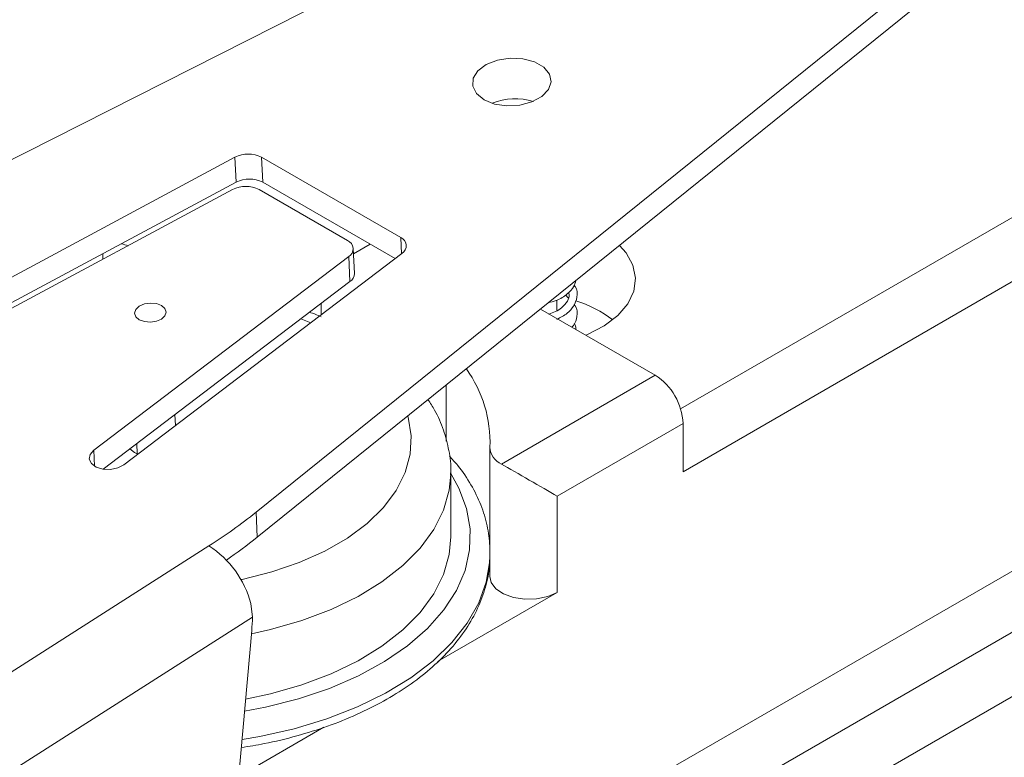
# Model space of a CAD drawing. Header units: millimetres. Extents: x 2171 to 2591, y 1134 to 1431.
# Tile 16 of 18: x 2499 to 2524, y 1333 to 1352. Entities that reach past the tile are written whole.
import ezdxf

# ---------------------------------------------------------------- set-up
doc = ezdxf.new("R2010")
doc.units = ezdxf.units.MM
doc.layers.add('main', color=5, linetype='Continuous', lineweight=50)

msp = doc.modelspace()

# ---------------------------------------------------------------- linework, layer by layer
at = {"layer": 'main', "lineweight": 20}
for p, q in [((2516.785, 1357.196), (2493.664, 1345.485)), ((2504.824, 1339.042), (2522.949, 1353.638)), ((2504.854, 1338.407), (2522.978, 1353.003)), ((2534.762, 1352.725), (2515.608, 1341.668)), ((2535.469, 1351.501), (2515.67, 1340.071)), ((2504.29, 1348.058), (2495.815, 1343.512)), ((2504.319, 1347.423), (2504.29, 1348.058)), ((2508.499, 1346.018), (2504.963, 1348.059)), ((2504.993, 1347.424), (2504.963, 1348.059)), ((2496.05, 1342.987), (2504.319, 1347.423)), ((2504.993, 1347.424), (2508.359, 1345.481)), ((2496.455, 1343.065), (2504.229, 1347.235)), ((2504.903, 1347.236), (2507.147, 1345.941)), ((2508.518, 1345.601), (2508.499, 1346.018)), ((2507.72, 1345.85), (2507.299, 1345.607)), ((2507.178, 1345.533), (2500.701, 1340.614)), ((2500.936, 1345.608), (2500.936, 1345.468)), ((2501.469, 1340.248), (2508.53, 1345.61)), ((2507.207, 1344.897), (2507.178, 1345.533)), ((2507.323, 1345.104), (2507.293, 1345.739)), ((2500.938, 1340.136), (2507.207, 1344.897)), ((2512.755, 1344.484), (2512.687, 1344.562)), ((2506.476, 1344.05), (2506.476, 1344.342)), ((2512.463, 1344.159), (2512.463, 1344.427)), ((2535.469, 1344.152), (2496.932, 1321.905)), ((2514.963, 1342.521), (2512.05, 1344.202)), ((2506.213, 1343.851), (2505.966, 1343.954)), ((2536.813, 1343.376), (2498.276, 1321.129)), ((2511.058, 1340.266), (2514.963, 1342.521)), ((2509.658, 1340.849), (2509.658, 1342.276)), ((2537.52, 1342.152), (2498.983, 1319.904)), ((2502.775, 1341.24), (2502.762, 1341.521)), ((2515.67, 1341.296), (2512.472, 1339.449)), ((2515.67, 1340.071), (2515.67, 1341.296)), ((2501.795, 1340.787), (2501.807, 1340.527)), ((2500.72, 1340.213), (2500.701, 1340.614)), ((2510.765, 1340.674), (2510.765, 1337.408)), ((2509.771, 1340.051), (2509.77, 1340.006)), ((2509.771, 1338.418), (2509.771, 1340.051)), ((2512.472, 1339.449), (2512.472, 1337)), ((2504.824, 1339.042), (2504.854, 1338.407)), ((2497.206, 1334.09), (2503.629, 1338.187)), ((2512.472, 1337), (2509.437, 1335.248)), ((2504.734, 1336.376), (2504.692, 1336.722)), ((2498.322, 1332.287), (2504.734, 1336.376)), ((2504.715, 1336.042), (2504.199, 1330.201)), ((2506.546, 1333.579), (2504.387, 1332.333))]:
    msp.add_line(p, q, dxfattribs=at)
at = {"layer": 'main', "lineweight": 20, "flags": 128}
for points in [[(2510.615, 1349.516), (2510.882, 1349.408), (2511.198, 1349.36), (2511.526, 1349.378), (2511.833, 1349.46), (2512.084, 1349.597), (2512.252, 1349.773), (2512.319, 1349.971), (2512.278, 1350.168), (2512.134, 1350.343), (2511.901, 1350.478), (2511.605, 1350.557), (2511.279, 1350.572), (2510.957, 1350.521), (2510.674, 1350.41), (2510.462, 1350.251), (2510.342, 1350.062), (2510.329, 1349.862), (2510.423, 1349.673), (2510.615, 1349.516)], [(2513.201, 1343.538), (2513.245, 1343.556), (2513.671, 1343.777), (2514.017, 1344.04), (2514.269, 1344.337), (2514.42, 1344.656), (2514.463, 1344.985), (2514.396, 1345.314), (2514.223, 1345.629), (2514.058, 1345.819)], [(2502.423, 1344.291), (2502.51, 1344.215), (2502.541, 1344.123), (2502.51, 1344.029), (2502.424, 1343.948), (2502.294, 1343.892), (2502.141, 1343.869), (2501.988, 1343.882), (2501.858, 1343.931), (2501.772, 1344.007), (2501.741, 1344.099), (2501.771, 1344.193), (2501.858, 1344.275), (2501.988, 1344.331), (2502.141, 1344.354), (2502.294, 1344.34), (2502.423, 1344.291)], [(2504.44, 1337.33), (2504.473, 1337.337), (2505.222, 1337.524), (2505.924, 1337.764), (2506.569, 1338.053), (2507.147, 1338.386), (2507.647, 1338.758), (2508.062, 1339.164), (2508.387, 1339.596), (2508.614, 1340.049), (2508.742, 1340.514), (2508.768, 1340.985), (2508.691, 1341.454), (2508.681, 1341.489)], [(2500.701, 1340.614), (2500.608, 1340.507), (2500.587, 1340.388), (2500.643, 1340.276), (2500.765, 1340.188), (2500.937, 1340.136), (2501.131, 1340.13), (2501.318, 1340.169), (2501.469, 1340.248)], [(2501.619, 1340.653), (2501.74, 1340.561), (2501.826, 1340.519)], [(2504.533, 1333.988), (2505.067, 1334.091), (2505.903, 1334.303), (2506.692, 1334.569), (2507.423, 1334.885), (2508.087, 1335.247), (2508.675, 1335.65), (2509.18, 1336.09), (2509.595, 1336.559), (2509.914, 1337.053), (2510.133, 1337.565), (2510.25, 1338.088), (2510.263, 1338.616), (2510.172, 1339.14), (2509.978, 1339.655), (2509.771, 1340.025)], [(2509.77, 1340.006), (2509.73, 1339.602), (2509.586, 1339.096), (2509.339, 1338.604), (2508.993, 1338.131), (2508.553, 1337.686), (2508.024, 1337.273), (2507.415, 1336.9), (2506.733, 1336.571), (2505.989, 1336.291), (2505.192, 1336.063), (2504.707, 1335.956)], [(2504.561, 1334.295), (2505.192, 1334.43), (2505.989, 1334.657), (2506.733, 1334.938), (2507.415, 1335.267), (2508.024, 1335.64), (2508.553, 1336.052), (2508.993, 1336.498), (2509.339, 1336.97), (2509.586, 1337.463), (2509.73, 1337.969), (2509.771, 1338.418)], [(2510.765, 1337.827), (2510.764, 1337.807), (2510.673, 1337.269), (2510.481, 1336.739), (2510.189, 1336.226), (2509.801, 1335.734), (2509.322, 1335.269), (2508.757, 1334.838), (2508.113, 1334.445), (2507.399, 1334.096), (2506.622, 1333.794), (2505.792, 1333.543), (2504.92, 1333.347), (2504.47, 1333.27)], [(2512.472, 1337), (2512.232, 1336.898), (2511.951, 1336.841), (2511.654, 1336.834), (2511.366, 1336.879), (2511.114, 1336.97), (2510.919, 1337.1), (2510.799, 1337.257), (2510.765, 1337.408)]]:
    msp.add_lwpolyline(points, dxfattribs=at)
at = {"layer": 'main', "lineweight": 20}
for centre, radius, start, end in [((2511.412, 1348.015), 1.53, 72.629, 112.7078), ((2504.628, 1347.397), 0.742, 63.15, 117.1121), ((2504.658, 1346.762), 0.742, 63.15, 117.1121), ((2504.567, 1346.574), 0.742, 63.1501, 117.112), ((2508.412, 1345.807), 0.229, 300.803, 67.885), ((2501.882, 1347.188), 1.411, 250.2575, 257.404), ((2507.061, 1345.729), 0.229, 300.8032, 67.8847), ((2507.071, 1345.109), 0.252, 302.7945, 358.7317), ((2512.014, 1341.449), 3.107, 52.9296, 72.5377), ((2507.545, 1340.81), 3.223, 357.9417, 35.5772), ((2514.135, 1341.226), 1.537, 2.6055, 57.3946), ((2511.257, 1340.716), 0.492, 182.4543, 246.1348), ((2496.464, 1349.458), 13.356, 302.4421, 308.7513), ((2496.7, 1348.55), 13.013, 304.5109, 308.7961), ((2502.287, 1336.094), 2.486, 14.6366, 57.326), ((2499.54, 1336.502), 5.195, 354.9219, 358.6157)]:
    msp.add_arc(centre, radius, start, end, dxfattribs=at)
msp.add_ellipse((2511.765, 1339.858), major_axis=(1, -0.577), ratio=0.00007, start_param=0.785439, end_param=2.356235, dxfattribs=at)
for points, knots in [([(2512.246, 1344.36), (2512.314, 1344.377), (2512.51, 1344.424), (2512.723, 1344.571), (2512.9, 1344.75), (2512.934, 1344.872), (2512.949, 1344.926)], [0, 0, 0, 0, 0.178878, 0.51026, 0.783927, 1, 1, 1, 1]), ([(2512.463, 1343.937), (2512.558, 1343.987), (2512.735, 1344.081), (2512.911, 1344.282), (2512.99, 1344.515), (2512.993, 1344.706), (2512.912, 1344.795), (2512.904, 1344.804)], [0, 0, 0, 0, 0.238181, 0.448773, 0.683851, 0.968171, 1, 1, 1, 1]), ([(2512.761, 1344.623), (2512.768, 1344.605), (2512.793, 1344.533), (2512.746, 1344.399), (2512.618, 1344.251), (2512.444, 1344.136), (2512.318, 1344.092), (2512.259, 1344.071)], [0, 0, 0, 0, 0.092049, 0.3614437, 0.6522129, 0.8379254, 1, 1, 1, 1]), ([(2512.849, 1343.741), (2512.863, 1343.756), (2512.94, 1343.838), (2512.984, 1344.027), (2512.993, 1344.216), (2512.912, 1344.305), (2512.904, 1344.314)], [0, 0, 0, 0, 0.089022, 0.47752, 0.947399, 1, 1, 1, 1]), ([(2506.476, 1344.003), (2506.427, 1344.027), (2506.335, 1344.071), (2506.232, 1344.105), (2506.184, 1344.12)], [0, 0, 0, 0, 0.531944, 1, 1, 1, 1]), ([(2512.946, 1343.685), (2512.949, 1343.724), (2512.952, 1343.774), (2512.912, 1343.815), (2512.904, 1343.824)], [0, 0, 0, 0, 0.784995, 1, 1, 1, 1]), ([(2509.765, 1339.994), (2509.767, 1340.018), (2509.786, 1340.222), (2509.732, 1340.607), (2509.597, 1341.134), (2509.413, 1341.569), (2509.25, 1341.813), (2509.192, 1341.9)], [0, 0, 0, 0, 0.036131, 0.306949, 0.57677, 0.848813, 1, 1, 1, 1]), ([(2510.765, 1338.178), (2510.748, 1338.352), (2510.713, 1338.706), (2510.547, 1339.23), (2510.294, 1339.742), (2510.022, 1340.157), (2509.807, 1340.388), (2509.735, 1340.466)], [0, 0, 0, 0, 0.214296, 0.435666, 0.658768, 0.884745, 1, 1, 1, 1]), ([(2504.452, 1333.066), (2504.647, 1333.097), (2505.128, 1333.173), (2505.863, 1333.354), (2506.65, 1333.601), (2507.39, 1333.897), (2508.076, 1334.24), (2508.7, 1334.626), (2509.255, 1335.053), (2509.734, 1335.517), (2510.129, 1336.012), (2510.435, 1336.531), (2510.642, 1337.068), (2510.749, 1337.505), (2510.753, 1337.761), (2510.755, 1337.833)], [0, 0, 0, 0, 0.056711, 0.139773, 0.222956, 0.306289, 0.389786, 0.473442, 0.557205, 0.640882, 0.7242, 0.806784, 0.888277, 0.96853, 1, 1, 1, 1])]:
    msp.add_open_spline(points, degree=3, knots=knots, dxfattribs=at)

doc.saveas('drawing.dxf')
